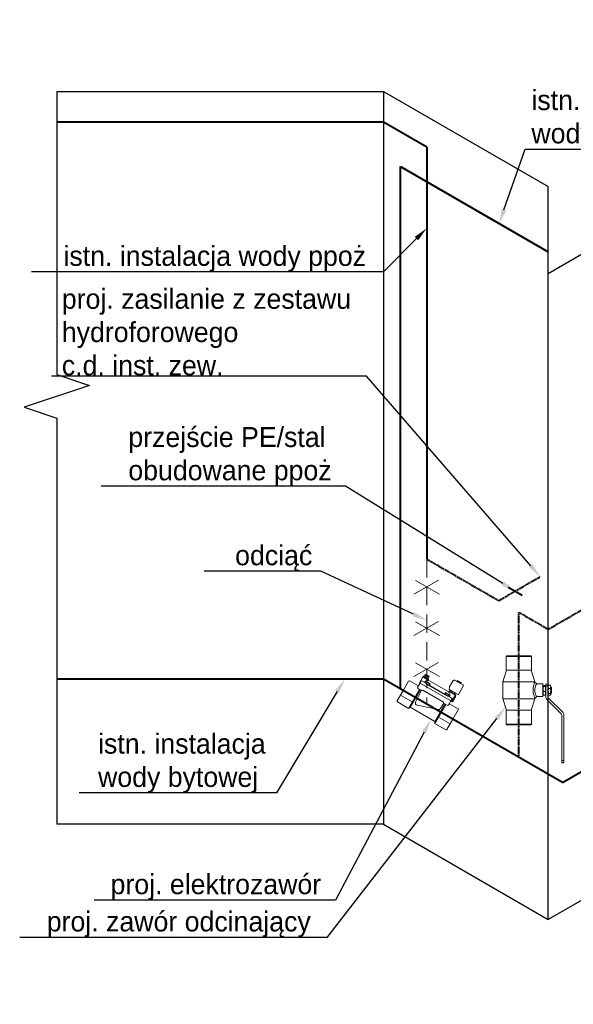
# Model space of a CAD drawing. Header units: millimetres. Extents: x 19422 to 119122, y -6876 to 97602.
# Tile 2 of 35: x 28240 to 29765, y -2158 to 556. Entities that reach past the tile are written whole.
import ezdxf
from ezdxf import colors
from ezdxf.entities.mleader import LeaderData, LeaderLine
from ezdxf.math import Vec2, Vec3

# ---------------------------------------------------------------- set-up
doc = ezdxf.new("R2010")
doc.units = ezdxf.units.MM
doc.linetypes.add('DASHED', pattern=[19.05, 12.7, -6.35])
doc.layers.add('0_5', color=250, linetype='Continuous')
for name, color, linetype, lineweight in [('IS_w_armatura', 150, 'Continuous', 5), ('IS_W_TXT', 8, 'Continuous', 5), ('S_WODA', 160, 'Continuous', 40)]:
    doc.layers.add(name, color=color, linetype=linetype, lineweight=lineweight)

# ---------------------------------------------------------------- blocks, each defined once
blk = doc.blocks.new('zw$27C5')
at = {"layer": 'IS_w_armatura'}
for p, q in [((116.8, 126.7), (155.5, 165.4)), ((164, 168.9), (288.3, 168.9)), ((288.3, 162.9), (164, 162.9)), ((288.3, 162.9), (288.3, 168.9)), ((295, 168.9), (288.3, 168.9)), ((288.3, 162.9), (295, 162.9)), ((295, 168.9), (295, 162.9)), ((159.7, 161.2), (121, 122.5)), ((77.5, 111), (112.5, 111)), ((77.5, 111), (77.5, 93.7)), ((83, 125), (78, 125)), ((78, 125), (78, 119)), ((78, 119), (83, 119)), ((81.3, 131.4), (81.3, 126.5)), ((81.8, 117.4), (81.8, 112.5)), ((83.7, 132.9), (82, 132)), ((83.7, 125), (82, 125.9)), ((83.7, 119), (82.7, 118.3)), ((83.7, 111), (82.7, 111.6)), ((83, 125), (112.5, 125)), ((83, 125), (83, 119)), ((112.5, 119), (83, 119)), ((106.2, 132.9), (83.7, 132.9)), ((84.8, 117.4), (84.8, 112.5)), ((88, 134.9), (87, 133.9)), ((89.4, 133.9), (87, 133.9)), ((87, 132.9), (87, 133.9)), ((88, 134.9), (91, 134.9)), ((89.4, 132.9), (89.4, 133.9)), ((89.7, 131.4), (89.7, 126.5)), ((91, 134.9), (99, 134.9)), ((98.1, 117.4), (98.1, 112.5)), ((99, 134.9), (102, 134.9)), ((103, 133.9), (100.6, 133.9)), ((100.6, 133.9), (100.6, 132.9)), ((102, 134.9), (103, 133.9)), ((103, 132.9), (103, 133.9)), ((103.5, 131.4), (103.5, 126.5)), ((106.2, 132.9), (108, 132)), ((106.2, 119), (107.3, 118.3)), ((106.2, 111), (107.3, 111.6)), ((106.2, 125), (108, 125.9)), ((108.2, 117.4), (108.2, 112.5)), ((108.7, 131.4), (108.7, 126.5)), ((112.5, 111), (112.5, 93.7)), ((40, 78.1), (71.5, 88.9)), ((71.5, 0), (71.5, 88.9)), ((71.5, 88.9), (72.6, 88.9)), ((72.6, 88.9), (77.5, 93.7)), ((112.5, 93.7), (117.4, 88.9)), ((117.4, 88.9), (118.5, 88.9)), ((118.5, 0), (118.5, 88.9)), ((150, 78.1), (118.5, 88.9)), ((0, 77.4), (2, 79.5)), ((0, 11.5), (0, 77.4)), ((2, 9.5), (2, 79.5)), ((2, 79.5), (40, 79.5)), ((40, 9.5), (40, 79.5)), ((150, 9.5), (150, 79.5)), ((150, 79.5), (188, 79.5)), ((188, 9.5), (188, 79.5)), ((190, 77.4), (188, 79.5)), ((190, 11.5), (190, 77.4)), ((0, 11.5), (2, 9.5)), ((2, 9.5), (40, 9.5)), ((40, 10.8), (71.5, 0)), ((71.5, 0), (118.5, 0)), ((150, 10.8), (118.5, 0)), ((150, 9.5), (188, 9.5)), ((190, 11.5), (188, 9.5))]:
    blk.add_line(p, q, dxfattribs=at)
for centre, radius, start, end in [((164, 156.9), 12, 90, 135), ((164, 156.9), 6, 90, 135), ((112.5, 130.9), 6, 270, 315), ((112.5, 130.9), 12, 270, 315)]:
    blk.add_arc(centre, radius, start, end, dxfattribs=at)
for points, weights in [([(89.7, 131.4), (85.5, 133.4), (81.3, 131.4)], [1, 1.15470053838, 1]), ([(81.3, 131.4), (81.7, 131.7), (82, 132)], [1, 1.02050710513, 1.03557736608]), ([(81.3, 126.5), (85.5, 124.5), (89.7, 126.5)], [1, 1.15470053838, 1]), ([(82, 125.9), (81.7, 126.2), (81.3, 126.5)], [1.03557736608, 1.02050710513, 1]), ([(84.8, 117.4), (83.3, 119.4), (81.8, 117.4)], [1, 1.15470053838, 1]), ([(81.8, 112.5), (83.3, 110.5), (84.8, 112.5)], [1, 1.15470053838, 1]), ([(98.1, 117.4), (91.5, 119.4), (84.8, 117.4)], [1, 1.15470053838, 1]), ([(84.8, 112.5), (91.5, 110.5), (98.1, 112.5)], [1, 1.15470053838, 1]), ([(89.4, 133.9), (90.3, 134.5), (91, 134.9)], [1, 1.00552275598, 1]), ([(103.5, 131.4), (96.6, 133.4), (89.7, 131.4)], [1, 1.15470053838, 1]), ([(89.7, 126.5), (96.6, 124.5), (103.5, 126.5)], [1, 1.15470053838, 1]), ([(108.2, 117.4), (103.2, 119.4), (98.1, 117.4)], [1, 1.15470053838, 1]), ([(98.1, 112.5), (103.2, 110.5), (108.2, 112.5)], [1, 1.15470053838, 1]), ([(99, 134.9), (99.7, 134.5), (100.6, 133.9)], [1, 1.00552275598, 1]), ([(108.7, 131.4), (106.1, 133.4), (103.5, 131.4)], [1, 1.15470053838, 1]), ([(103.5, 126.5), (106.1, 124.5), (108.7, 126.5)], [1, 1.15470053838, 1]), ([(107.3, 118.3), (107.7, 118.1), (108.2, 117.4)], [1.06369649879, 1.04485222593, 1]), ([(108.2, 112.5), (107.7, 111.8), (107.3, 111.6)], [1, 1.04485222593, 1.06369649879])]:
    blk.add_rational_spline(points, weights, degree=2, dxfattribs=at)
for points, knots in [([(72.6, 88.9), (72.6, 88.9), (72.8, 88.8), (73.2, 88.7), (73.9, 88.4), (75.4, 87.8), (77.5, 87.1), (79.6, 86.4), (82.2, 85.6), (85.2, 85), (87.2, 84.6), (89.4, 84.3), (91.6, 84.2), (93.9, 84), (96.1, 84), (98.4, 84.2), (100.6, 84.3), (102.8, 84.6), (104.8, 85), (108.8, 85.8), (112.1, 86.9), (114.4, 87.7), (115.5, 88.1), (116.3, 88.5), (116.8, 88.7), (117.2, 88.8), (117.4, 88.9), (117.4, 88.9)], [0.2499978, 0.2499978, 0.2499978, 0.2499978, 0.2857142, 0.2857142, 0.2857142, 0.3571428, 0.3571428, 0.3571428, 0.4285714, 0.4285714, 0.4285714, 0.4761904, 0.4761904, 0.4761904, 0.5238095, 0.5238095, 0.5238095, 0.5714285, 0.5714285, 0.5714285, 0.6666666, 0.6666666, 0.6666666, 0.7142857, 0.7142857, 0.7142857, 0.7499875, 0.7499875, 0.7499875, 0.7499875]), ([(112.5, 93.7), (112.5, 93.7), (112.3, 93.6), (112, 93.4), (111.7, 93.2), (111, 92.8), (110.1, 92.4), (108.4, 91.5), (105.8, 90.3), (102.6, 89.4), (101.1, 89), (99.4, 88.6), (97.6, 88.4), (95.9, 88.3), (94.1, 88.3), (92.4, 88.4), (90.6, 88.6), (88.9, 89), (87.4, 89.4), (85, 90), (83, 90.9), (81.3, 91.7), (79.7, 92.4), (78.5, 93.1), (78, 93.4), (77.7, 93.6), (77.5, 93.7), (77.5, 93.7)], [0.2500121, 0.2500121, 0.2500121, 0.2500121, 0.2857143, 0.2857143, 0.2857143, 0.3333334, 0.3333334, 0.3333334, 0.4285715, 0.4285715, 0.4285715, 0.4761905, 0.4761905, 0.4761905, 0.5238096, 0.5238096, 0.5238096, 0.5714286, 0.5714286, 0.5714286, 0.6428572, 0.6428572, 0.6428572, 0.7142858, 0.7142858, 0.7142858, 0.7499836, 0.7499836, 0.7499836, 0.7499836])]:
    blk.add_open_spline(points, degree=3, knots=knots, dxfattribs=at)
blk = doc.blocks.new('zw$AE7F')
at = {"layer": 'IS_w_armatura'}
for p, q in [((107.2, 129), (105.2, 128.3)), ((105.2, 128.3), (105.2, 106.9)), ((107.2, 130.2), (107.2, 129)), ((136.2, 131.2), (108.2, 131.2)), ((115.1, 133.3), (116.2, 133.5)), ((115.1, 133.3), (115.1, 131.6)), ((115.1, 131.6), (127.3, 131.6)), ((115.8, 131.6), (115.8, 131.2)), ((116.2, 133.5), (126.1, 133.5)), ((118.9, 133.3), (117.7, 133.5)), ((118.9, 133.3), (120, 133.5)), ((118.9, 133.3), (118.9, 131.6)), ((119, 133.5), (119, 133.8)), ((119, 133.8), (123.4, 133.8)), ((123.5, 133.3), (122.3, 133.5)), ((123.4, 133.5), (123.4, 133.8)), ((123.5, 133.3), (124.6, 133.5)), ((123.5, 133.3), (123.5, 131.6)), ((127.3, 133.3), (126.1, 133.5)), ((126.6, 131.6), (126.6, 131.2)), ((127.3, 133.3), (127.3, 131.6)), ((137.2, 102.2), (137.2, 130.2)), ((28.8, 97.2), (28, 97)), ((28, 94.7), (28, 97)), ((28, 76), (28, 94.7)), ((28, 94.7), (45, 94.7)), ((28.8, 97.2), (44.2, 97.2)), ((30, 76), (30, 83)), ((30.4, 104.5), (31.6, 104.8)), ((30.4, 97.2), (30.4, 104.5)), ((31, 84), (50, 84)), ((31.6, 104.8), (41.4, 104.8)), ((32, 97.2), (32.8, 97)), ((33.6, 97.2), (32.8, 97)), ((32.8, 97), (32.8, 94.7)), ((34.2, 104.5), (33.1, 104.8)), ((34.2, 104.8), (34.2, 97.2)), ((34.2, 104.5), (35.4, 104.8)), ((38.8, 104.5), (37.6, 104.8)), ((38.8, 104.8), (38.8, 97.2)), ((38.8, 104.5), (39.9, 104.8)), ((39.4, 97.2), (40.2, 97)), ((39.8, 84), (44.5, 88.7)), ((39.8, 84), (39.8, 84.7)), ((41, 97.2), (40.2, 97)), ((40.2, 97), (40.2, 94.7)), ((42.6, 104.5), (41.4, 104.8)), ((42.6, 97.2), (42.6, 104.5)), ((44.2, 97.2), (45, 97)), ((44.5, 88.7), (54.7, 88.7)), ((44.8, 82.5), (53.9, 83.8)), ((44.8, 82.5), (113.2, 82.5)), ((45, 97), (45, 94.7)), ((45, 94.7), (45, 93.4)), ((49.8, 94.7), (108.2, 94.7)), ((50, 84), (54.7, 88.7)), ((54.3, 84), (103.7, 84)), ((54.7, 84.8), (54.7, 88.7)), ((103.3, 84.8), (103.3, 88.7)), ((108, 84), (103.3, 88.7)), ((103.3, 88.7), (113.5, 88.7)), ((113.2, 82.5), (104.1, 83.8)), ((107.2, 106.6), (105.2, 106.9)), ((107.2, 106.6), (107.2, 102.2)), ((108, 84), (127, 84)), ((121.2, 101.2), (108.2, 101.2)), ((112.5, 101.2), (111.7, 101)), ((111.7, 97.3), (111.7, 101)), ((112.5, 97.2), (111.7, 97.3)), ((130.7, 96.5), (111.7, 96.5)), ((111.7, 96.5), (111.7, 95.3)), ((115.4, 101.2), (112.5, 101.2)), ((115.4, 97.2), (112.5, 97.2)), ((118.2, 84), (113.5, 88.7)), ((114, 97.2), (114, 96.5)), ((115.4, 101.2), (116.2, 101)), ((115.4, 101.2), (117, 101.2)), ((115.4, 97.2), (116.2, 97.3)), ((115.4, 97.2), (117, 97.2)), ((117, 101.2), (116.2, 101)), ((116.2, 101), (116.2, 97.3)), ((117, 97.2), (116.2, 97.3)), ((125.4, 101.2), (117, 101.2)), ((125.4, 97.2), (117, 97.2)), ((118.2, 84), (118.2, 84.7)), ((121.2, 101.2), (136.2, 101.2)), ((125.4, 101.2), (126.2, 101)), ((125.4, 101.2), (127, 101.2)), ((125.4, 97.2), (126.2, 97.3)), ((125.4, 97.2), (127, 97.2)), ((127, 101.2), (126.2, 101)), ((126.2, 101), (126.2, 97.3)), ((127, 97.2), (126.2, 97.3)), ((129.9, 101.2), (127, 101.2)), ((129.9, 97.2), (127, 97.2)), ((128, 76), (128, 83)), ((128.3, 97.2), (128.3, 96.5)), ((129.9, 101.2), (130.7, 101)), ((129.9, 97.2), (130.7, 97.3)), ((130.3, 76), (130.3, 94.7)), ((133.3, 94.7), (130.3, 94.7)), ((130.7, 97.3), (130.7, 101)), ((130.7, 94.7), (130.7, 96.5)), ((133.3, 76), (133.3, 94.7)), ((0, 35), (0, 65)), ((2, 67), (28, 67)), ((30, 76), (28, 76)), ((30, 76), (128, 76)), ((30, 76), (30, 62)), ((30, 69), (30, 69)), ((31, 61), (44.3, 61)), ((37.1, 0), (37.1, 61)), ((40, 5), (40, 61)), ((43.4, 61), (45.7, 24.6)), ((46, 63), (45.1, 61.5)), ((46, 63), (112, 63)), ((112, 63), (112.9, 61.5)), ((114.6, 61), (113.4, 43)), ((113.7, 61), (127, 61)), ((118, 5), (118, 61)), ((120.9, 0), (120.9, 61)), ((128, 76), (128, 62)), ((128, 76), (133.3, 76)), ((130, 67), (156, 67)), ((158, 35), (158, 65)), ((0, 2), (0, 35)), ((53.6, 19.3), (109.3, 37.7)), ((158, 2), (158, 35)), ((0, 20.5), (37.1, 20.5)), ((2, 0), (37.1, 0)), ((37.1, 20.5), (40, 22.1)), ((40, 5), (37.1, 0)), ((40, 5), (118, 5)), ((120.9, 20.5), (118, 22.1)), ((118, 5), (120.9, 0)), ((158, 20.5), (120.9, 20.5)), ((120.9, 0), (156, 0))]:
    blk.add_line(p, q, dxfattribs=at)
at = {"layer": 'IS_w_armatura', "color": 6}
blk.add_line((128, 69), (128, 69), dxfattribs=at)
at = {"layer": 'IS_w_armatura'}
for centre, radius, start, end in [((108.2, 130.2), 1, 90, 180), ((136.2, 130.2), 1, 0, 90), ((31, 83), 1, 90, 180), ((49.8, 84.7), 10, 90, 180), ((53.7, 84.8), 1, 278.3924, 360), ((104.3, 84.8), 1, 180, 261.6076), ((108.2, 102.2), 1, 180, 270), ((108.2, 84.7), 10, 0, 90), ((110.7, 95.3), 1, 270, 360), ((127, 83), 1, 0, 90), ((136.2, 102.2), 1, 270, 360), ((2, 65), 2, 90, 180), ((28, 69), 2, 270, 360), ((31, 62), 1, 180, 270), ((44.3, 62), 1, 270, 330), ((113.7, 62), 1, 210, 270), ((127, 62), 1, 270, 360), ((130, 69), 2, 180, 270), ((156, 65), 2, 0, 90), ((107.5, 43.4), 6, 288.2256, 356.2918), ((2, 2), 2, 180, 270), ((51.7, 25), 6, 183.7082, 288.2256), ((156, 2), 2, 270, 360)]:
    blk.add_arc(centre, radius, start, end, dxfattribs=at)

msp = doc.modelspace()

# ---------------------------------------------------------------- linework, layer by layer
at = {"layer": '0_5', "color": 7}
for p, q in [((30908.9, 555.8), (29696.4, -144.2)), ((28341.8, 358.3), (29241.8, 358.3)), ((29241.8, 358.3), (29241.8, -1661.7)), ((29241.8, 358.3), (29696.4, 95.8)), ((29696.4, -1924.2), (29696.4, 95.8)), ((30908.9, -1224.2), (29696.4, -1924.2)), ((29241.8, -1661.7), (28341.8, -1661.7)), ((29241.8, -1661.7), (29696.4, -1924.2))]:
    msp.add_line(p, q, dxfattribs=at)
at = {"layer": '0_5', "color": 8}
msp.add_lwpolyline([(28341.8, 358.3), (28341.8, -422), (28432, -452), (28251.6, -512.2), (28341.8, -542.2), (28341.8, -1661.7)], dxfattribs=at)
at = {"layer": 'IS_w_armatura', "color": 1}
for p, q in [((29393.7, -988.9), (29326.3, -1027.8)), ((29330.4, -989.5), (29396.2, -1027.5)), ((29393.7, -1102.9), (29326.3, -1141.8)), ((29330.4, -1103.5), (29396.2, -1141.5)), ((29393.7, -1216), (29326.3, -1254.8)), ((29330.4, -1216.6), (29396.2, -1254.5))]:
    msp.add_line(p, q, dxfattribs=at)
at = {"layer": 'S_WODA'}
for p, q in [((29241.8, 273.8), (28341.8, 273.8)), ((29361.5, 204.7), (29241.8, 273.8)), ((29361.5, 204.7), (29361.5, -930.8)), ((29288.9, -1288.9), (29288.9, 151.4)), ((29288.9, 151.4), (29696.4, -83.9)), ((29735.5, -1546.8), (30794.2, -935.6)), ((29585.6, -1007.9), (29624.6, -1030.4)), ((29241.8, -1261.7), (28341.8, -1261.7)), ((29735.5, -1546.8), (29241.8, -1261.7))]:
    msp.add_line(p, q, dxfattribs=at)
at = {"layer": 'S_WODA', "linetype": 'DASHED', "ltscale": 0.2}
for p, q in [((29696.4, -1124.2), (30831.3, -469)), ((29361.5, -930.8), (29559.8, -1045.3)), ((29559.8, -1045.3), (29674.2, -979.2)), ((29615.1, -1477.2), (29615.1, -1077.2)), ((29615.1, -1077.2), (29696.4, -1124.2))]:
    msp.add_line(p, q, dxfattribs=at)
at = {"layer": 'S_WODA', "linetype": 'DASHED', "lineweight": 5, "ltscale": 4}
msp.add_line((29361.5, -930.8), (29361.5, -1330.8), dxfattribs=at)

# ---------------------------------------------------------------- block references
at = {"layer": 'IS_w_armatura', "color": 6, "rotation": 330.0000000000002}
msp.add_blockref('zw$AE7F', (29279, -1323.6), dxfattribs=at)
at = {"layer": 'IS_w_armatura', "rotation": 270}
msp.add_blockref('zw$27C5', (29570.7, -1197.3), dxfattribs=at)

# ---------------------------------------------------------------- leaders
at = {"layer": 'IS_W_TXT', "lineweight": 20}
ml = msp.add_multileader_mtext('Standard', dxfattribs=at)
ml.set_content('istn. instalacja \\Pwody bytowej', color=256)
ml.set_leader_properties()
ml.build(insert=Vec2(0, 0))
ml.multileader.update_dxf_attribs({"text_left_attachment_type": 5, "text_right_attachment_type": 5, "text_top_attachment_type": 0, "text_bottom_attachment_type": 0, "arrow_head_size": 40})
ctx = ml.context
ctx.base_point, ctx.char_height, ctx.arrow_head_size, ctx.landing_gap_size, ctx.plane_origin = Vec3(29640.7, 198.8), 55, 40, 9.22, Vec3(30289.4, -797.9)
ctx.left_attachment, ctx.right_attachment, ctx.top_attachment, ctx.bottom_attachment, ctx.attachment_type = 5, 5, 0, 0, 2
notes = []
notes.append((ctx, [(0, (1, 1, 0), (29632.7, 198.8), (1, 0), 8, [(0, [(29561, -5.7)], 256, [])])]))
ctx.mtext.insert, ctx.mtext.defined_height, ctx.mtext.flow_direction = Vec3(29649.9, 361.7), 240, 5
ml = msp.add_multileader_mtext('Standard', dxfattribs=at)
ml.set_content('istn. instalacja wody ppoż', color=256)
ml.set_leader_properties()
ml.build(insert=Vec2(0, 0))
ml.multileader.update_dxf_attribs({"text_left_attachment_type": 5, "text_right_attachment_type": 5, "text_top_attachment_type": 0, "text_bottom_attachment_type": 0, "arrow_head_size": 40})
ctx = ml.context
ctx.base_point, ctx.char_height, ctx.arrow_head_size, ctx.landing_gap_size, ctx.plane_origin = Vec3(28350.8, -138.9), 55, 40, 9.22, Vec3(30214.6, -796)
ctx.left_attachment, ctx.right_attachment, ctx.top_attachment, ctx.bottom_attachment, ctx.attachment_type = 5, 5, 0, 0, 2
notes.append((ctx, [(0, (1, 1, 0), (29241.8, -138.9), (-1, 0), 8, [(0, [(29361.5, -19)], 256, [])])]))
ctx.mtext.insert, ctx.mtext.defined_height, ctx.mtext.flow_direction = Vec3(28360.1, -67.7), 240, 5
ml = msp.add_multileader_mtext('Standard', dxfattribs=at)
ml.set_content('proj. zasilanie z zestawu\\Phydroforowego\\Pc.d. inst. zew.', color=256)
ml.set_leader_properties()
ml.build(insert=Vec2(0, 0))
ml.multileader.update_dxf_attribs({"text_left_attachment_type": 5, "text_right_attachment_type": 5, "text_top_attachment_type": 0, "text_bottom_attachment_type": 0, "arrow_head_size": 40})
ctx = ml.context
ctx.base_point, ctx.char_height, ctx.arrow_head_size, ctx.landing_gap_size, ctx.plane_origin = Vec3(28346.5, -426.2), 55, 40, 9.22, Vec3(29575.6, -1338.9)
ctx.left_attachment, ctx.right_attachment, ctx.top_attachment, ctx.bottom_attachment, ctx.attachment_type = 5, 5, 0, 0, 2
notes.append((ctx, [(0, (1, 1, 0), (29195.1, -426.2), (-1, 0), 8, [(0, [(29674.2, -979.2)], 256, [])])]))
ctx.mtext.insert, ctx.mtext.defined_height, ctx.mtext.flow_direction = Vec3(28355.7, -186), 240, 5
ml = msp.add_multileader_mtext('Standard', dxfattribs=at)
ml.set_content('przejście PE/stal \\Pobudowane ppoż', color=256)
ml.set_leader_properties()
ml.build(insert=Vec2(0, 0))
ml.multileader.update_dxf_attribs({"text_left_attachment_type": 5, "text_right_attachment_type": 5, "text_top_attachment_type": 0, "text_bottom_attachment_type": 0, "arrow_head_size": 40})
ctx = ml.context
ctx.base_point, ctx.char_height, ctx.arrow_head_size, ctx.landing_gap_size, ctx.plane_origin = Vec3(28529.8, -729.8), 55, 40, 9.22, Vec3(30689.6, -1929.8)
ctx.left_attachment, ctx.right_attachment, ctx.top_attachment, ctx.bottom_attachment, ctx.attachment_type = 5, 5, 0, 0, 2
notes.append((ctx, [(0, (1, 1, 0), (29137.3, -729.8), (-1, 0), 8, [(0, [(29605.1, -1019.2)], 256, [])])]))
ctx.mtext.insert, ctx.mtext.defined_height, ctx.mtext.flow_direction = Vec3(28539, -566.9), 240, 5
ml = msp.add_multileader_mtext('Standard', dxfattribs=at)
ml.set_content('odciąć', color=256)
ml.set_leader_properties()
ml.build(insert=Vec2(0, 0))
ml.multileader.update_dxf_attribs({"text_left_attachment_type": 5, "text_right_attachment_type": 5, "text_top_attachment_type": 0, "text_bottom_attachment_type": 0, "arrow_head_size": 40})
ctx = ml.context
ctx.base_point, ctx.char_height, ctx.arrow_head_size, ctx.landing_gap_size, ctx.plane_origin = Vec3(28824.1, -964.2), 55, 40, 9.22, Vec3(30240.9, -1892)
ctx.left_attachment, ctx.right_attachment, ctx.top_attachment, ctx.bottom_attachment, ctx.attachment_type = 5, 5, 0, 0, 2
notes.append((ctx, [(0, (1, 1, 0), (29069.4, -964.2), (-1, 0), 8, [(0, [(29361.5, -1099.8)], 256, [])])]))
ctx.mtext.insert, ctx.mtext.defined_height, ctx.mtext.flow_direction = Vec3(28833.3, -892.8), 240, 5
ml = msp.add_multileader_mtext('Standard', dxfattribs=at)
ml.set_content('istn. instalacja \\Pwody bytowej', color=256)
ml.set_leader_properties()
ml.build(insert=Vec2(0, 0))
ml.multileader.update_dxf_attribs({"text_left_attachment_type": 5, "text_right_attachment_type": 5, "text_top_attachment_type": 0, "text_bottom_attachment_type": 0, "arrow_head_size": 40})
ctx = ml.context
ctx.base_point, ctx.char_height, ctx.arrow_head_size, ctx.landing_gap_size, ctx.plane_origin = Vec3(28446.3, -1574.9), 55, 40, 9.22, Vec3(29814.8, -2053.9)
ctx.left_attachment, ctx.right_attachment, ctx.top_attachment, ctx.bottom_attachment, ctx.attachment_type = 5, 5, 0, 0, 2
notes.append((ctx, [(0, (1, 1, 0), (28946.9, -1574.9), (-1, 0), 8, [(0, [(29135.2, -1261.7)], 256, [])])]))
ctx.mtext.insert, ctx.mtext.defined_height, ctx.mtext.flow_direction = Vec3(28455.5, -1412), 240, 5
ml = msp.add_multileader_mtext('Standard', dxfattribs=at)
ml.set_content('proj. zawór odcinający', color=256)
ml.set_leader_properties()
ml.build(insert=Vec2(0, 0))
ml.multileader.update_dxf_attribs({"text_left_attachment_type": 5, "text_right_attachment_type": 5, "text_top_attachment_type": 0, "text_bottom_attachment_type": 0, "arrow_head_size": 40})
ctx = ml.context
ctx.base_point, ctx.char_height, ctx.arrow_head_size, ctx.landing_gap_size, ctx.plane_origin = Vec3(28304.9, -1973.4), 55, 40, 9.22, Vec3(30363.8, -2078.7)
ctx.left_attachment, ctx.right_attachment, ctx.top_attachment, ctx.bottom_attachment, ctx.attachment_type = 5, 5, 0, 0, 2
notes.append((ctx, [(0, (1, 1, 0), (29085.7, -1973.4), (-1, 0), 8, [(0, [(29578.6, -1338.9)], 256, [])])]))
ctx.mtext.insert, ctx.mtext.defined_height, ctx.mtext.flow_direction = Vec3(28314.1, -1902), 240, 5
ml = msp.add_multileader_mtext('Standard', dxfattribs=at)
ml.set_content('proj. elektrozawór', color=256)
ml.set_leader_properties()
ml.build(insert=Vec2(0, 0))
ml.multileader.update_dxf_attribs({"text_left_attachment_type": 5, "text_right_attachment_type": 5, "text_top_attachment_type": 0, "text_bottom_attachment_type": 0, "arrow_head_size": 40})
ctx = ml.context
ctx.base_point, ctx.char_height, ctx.arrow_head_size, ctx.landing_gap_size, ctx.plane_origin = Vec3(28480.8, -1870.8), 55, 40, 9.22, Vec3(30309.4, -2162.6)
ctx.left_attachment, ctx.right_attachment, ctx.top_attachment, ctx.bottom_attachment, ctx.attachment_type = 5, 5, 0, 0, 2
notes.append((ctx, [(0, (1, 1, 0), (29109.6, -1870.8), (-1, 0), 8, [(0, [(29373.1, -1372.2)], 256, [])])]))
ctx.mtext.insert, ctx.mtext.defined_height, ctx.mtext.flow_direction = Vec3(28490, -1799.3), 240, 5
for ctx, leaders in notes:
    for number, flags, end, landing, length, lines in leaders:
        leader = LeaderData()
        leader.index, (leader.has_last_leader_line, leader.has_dogleg_vector, leader.attachment_direction) = number, flags
        leader.last_leader_point, leader.dogleg_vector, leader.dogleg_length = Vec3(end), Vec3(landing), length
        for number, points, colour, breaks in lines:
            line = LeaderLine()
            line.index, line.vertices, line.color, line.breaks = number, Vec3.list(points), colors.encode_raw_color(colour), breaks
            leader.lines.append(line)
        ctx.leaders.append(leader)

doc.saveas('drawing.dxf')
